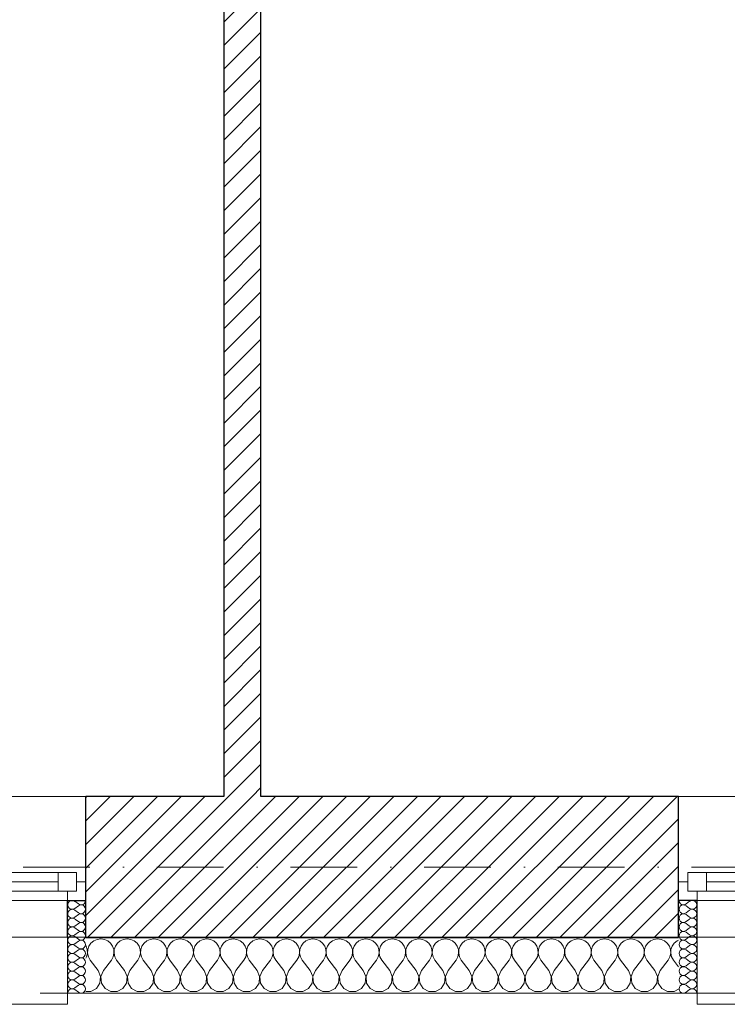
# Model space of a CAD drawing. Header units: millimetres. Extents: x 172139 to 266886, y 95607 to 138225.
# Tile 56 of 71: x 215710 to 217617, y 106825 to 109479. Entities that reach past the tile are written whole.
import ezdxf

# ---------------------------------------------------------------- set-up
doc = ezdxf.new("R2010")
doc.units = ezdxf.units.MM
doc.header["$MEASUREMENT"] = 0
doc.linetypes.add('Kropki i Kreski', pattern=[360, 180, -90, 0, -90])
doc.linetypes.add('Przerywana', pattern=[240, 120, -120])
for name, color, linetype in [('Konstrukcja - Siatki mod', 7, 'Continuous'), ('KR_INW', 7, 'Continuous'), ('NAPIS_SODON', 7, 'Continuous'), ('Okna ArchiCADa', 7, 'Continuous')]:
    doc.layers.add(name, color=color, linetype=linetype)
doc.layers.add('Konstrukcja - Siatki mod_Nr_pióra__48', color=7, linetype='Continuous', lineweight=15, true_color=0xa80f02)
doc.layers.add('KR_INW_Nr_pióra__102', color=7, linetype='Continuous', lineweight=5, true_color=0xcccccc)
for name, color, linetype, lineweight in [('KR_INW_Nr_pióra__101', 252, 'Continuous', 5), ('KR_INW_Nr_pióra__27', 7, 'Continuous', 25), ('KR_INW_Nr_pióra__47', 7, 'Continuous', 15), ('NAPIS_SODON_Nr_pióra__1', 7, 'Continuous', 13), ('Okna ArchiCADa_Nr_pióra__1', 7, 'Continuous', 13), ('Okna ArchiCADa_Nr_pióra__27', 7, 'Continuous', 25)]:
    doc.layers.add(name, color=color, linetype=linetype, lineweight=lineweight)
pattern_1 = [(45, (0, 0), (-31.819804, 31.819804), [])]

# ---------------------------------------------------------------- blocks, each defined once
blk = doc.blocks.new('Strop_1', base_point=(179225, 121523.3))
at = {"layer": 'NAPIS_SODON_Nr_pióra__1', "linetype": 'Continuous', "flags": 128}
blk.add_lwpolyline([(179225, 121523.3), (179225.9, 107003.8), (250898.3, 107008.3), (250897.4, 121527.8)], close=True, dxfattribs=at)
blk = doc.blocks.new('*X162')
at = {"layer": 'KR_INW_Nr_pióra__102', "linetype": 'Continuous'}
for p, q in [((215909.8, 106996.2), (215902.2, 106989.9)), ((215918.8, 107000.2), (215909.8, 106996.2)), ((215928.6, 107001.6), (215918.8, 107000.2)), ((215938.3, 107000.2), (215928.6, 107001.6)), ((215947.3, 106996.2), (215938.3, 107000.2)), ((215954.9, 106989.9), (215947.3, 106996.2)), ((215981.2, 106996.2), (215973.6, 106989.9)), ((215990.2, 107000.2), (215981.2, 106996.2)), ((216000, 107001.6), (215990.2, 107000.2)), ((216009.8, 107000.2), (216000, 107001.6)), ((216018.8, 106996.2), (216009.8, 107000.2)), ((216026.4, 106989.9), (216018.8, 106996.2)), ((216052.7, 106996.2), (216045.1, 106989.9)), ((216061.7, 107000.2), (216052.7, 106996.2)), ((216071.4, 107001.6), (216061.7, 107000.2)), ((216081.2, 107000.2), (216071.4, 107001.6)), ((216090.2, 106996.2), (216081.2, 107000.2)), ((216097.8, 106989.9), (216090.2, 106996.2)), ((216124.1, 106996.2), (216116.5, 106989.9)), ((216133.1, 107000.2), (216124.1, 106996.2)), ((216142.9, 107001.6), (216133.1, 107000.2)), ((216152.6, 107000.2), (216142.9, 107001.6)), ((216161.6, 106996.2), (216152.6, 107000.2)), ((216169.2, 106989.9), (216161.6, 106996.2)), ((216195.5, 106996.2), (216187.9, 106989.9)), ((216204.5, 107000.2), (216195.5, 106996.2)), ((216214.3, 107001.6), (216204.5, 107000.2)), ((216224, 107000.2), (216214.3, 107001.6)), ((216233.1, 106996.2), (216224, 107000.2)), ((216240.6, 106989.9), (216233.1, 106996.2)), ((216266.9, 106996.2), (216259.4, 106989.9)), ((216276, 107000.2), (216266.9, 106996.2)), ((216285.7, 107001.6), (216276, 107000.2)), ((216295.5, 107000.2), (216285.7, 107001.6)), ((216304.5, 106996.2), (216295.5, 107000.2)), ((216312.1, 106989.9), (216304.5, 106996.2)), ((216338.4, 106996.2), (216330.8, 106989.9)), ((216347.4, 107000.2), (216338.4, 106996.2)), ((216357.1, 107001.6), (216347.4, 107000.2)), ((216366.9, 107000.2), (216357.1, 107001.6)), ((216375.9, 106996.2), (216366.9, 107000.2)), ((216383.5, 106989.9), (216375.9, 106996.2)), ((216409.8, 106996.2), (216402.2, 106989.9)), ((216418.8, 107000.2), (216409.8, 106996.2)), ((216428.6, 107001.6), (216418.8, 107000.2)), ((216438.3, 107000.2), (216428.6, 107001.6)), ((216447.3, 106996.2), (216438.3, 107000.2)), ((216454.9, 106989.9), (216447.3, 106996.2)), ((216481.2, 106996.2), (216473.6, 106989.9)), ((216490.2, 107000.2), (216481.2, 106996.2)), ((216500, 107001.6), (216490.2, 107000.2)), ((216509.8, 107000.2), (216500, 107001.6)), ((216518.8, 106996.2), (216509.8, 107000.2)), ((216526.4, 106989.9), (216518.8, 106996.2)), ((216552.7, 106996.2), (216545.1, 106989.9)), ((216561.7, 107000.2), (216552.7, 106996.2)), ((216571.4, 107001.6), (216561.7, 107000.2)), ((216581.2, 107000.2), (216571.4, 107001.6)), ((216590.2, 106996.2), (216581.2, 107000.2)), ((216597.8, 106989.9), (216590.2, 106996.2)), ((216624.1, 106996.2), (216616.5, 106989.9)), ((216633.1, 107000.2), (216624.1, 106996.2)), ((216642.9, 107001.6), (216633.1, 107000.2)), ((216652.6, 107000.2), (216642.9, 107001.6)), ((216661.6, 106996.2), (216652.6, 107000.2)), ((216669.2, 106989.9), (216661.6, 106996.2)), ((216695.5, 106996.2), (216687.9, 106989.9)), ((216704.5, 107000.2), (216695.5, 106996.2)), ((216714.3, 107001.6), (216704.5, 107000.2)), ((216724, 107000.2), (216714.3, 107001.6)), ((216733.1, 106996.2), (216724, 107000.2)), ((216740.6, 106989.9), (216733.1, 106996.2)), ((216766.9, 106996.2), (216759.4, 106989.9)), ((216776, 107000.2), (216766.9, 106996.2)), ((216785.7, 107001.6), (216776, 107000.2)), ((216795.5, 107000.2), (216785.7, 107001.6)), ((216804.5, 106996.2), (216795.5, 107000.2)), ((216812.1, 106989.9), (216804.5, 106996.2)), ((216838.4, 106996.2), (216830.8, 106989.9)), ((216847.4, 107000.2), (216838.4, 106996.2)), ((216857.1, 107001.6), (216847.4, 107000.2)), ((216866.9, 107000.2), (216857.1, 107001.6)), ((216875.9, 106996.2), (216866.9, 107000.2)), ((216883.5, 106989.9), (216875.9, 106996.2)), ((216909.8, 106996.2), (216902.2, 106989.9)), ((216918.8, 107000.2), (216909.8, 106996.2)), ((216928.6, 107001.6), (216918.8, 107000.2)), ((216938.3, 107000.2), (216928.6, 107001.6)), ((216947.3, 106996.2), (216938.3, 107000.2)), ((216954.9, 106989.9), (216947.3, 106996.2)), ((216981.2, 106996.2), (216973.6, 106989.9)), ((216990.2, 107000.2), (216981.2, 106996.2)), ((217000, 107001.6), (216990.2, 107000.2)), ((217009.8, 107000.2), (217000, 107001.6)), ((217018.8, 106996.2), (217009.8, 107000.2)), ((217026.4, 106989.9), (217018.8, 106996.2)), ((217052.7, 106996.2), (217045.1, 106989.9)), ((217061.7, 107000.2), (217052.7, 106996.2)), ((217071.4, 107001.6), (217061.7, 107000.2)), ((217081.2, 107000.2), (217071.4, 107001.6)), ((217090.2, 106996.2), (217081.2, 107000.2)), ((217097.8, 106989.9), (217090.2, 106996.2)), ((217124.1, 106996.2), (217116.5, 106989.9)), ((217133.1, 107000.2), (217124.1, 106996.2)), ((217142.9, 107001.6), (217133.1, 107000.2)), ((217152.6, 107000.2), (217142.9, 107001.6)), ((217161.6, 106996.2), (217152.6, 107000.2)), ((217169.2, 106989.9), (217161.6, 106996.2)), ((217195.5, 106996.2), (217187.9, 106989.9)), ((217204.5, 107000.2), (217195.5, 106996.2)), ((217214.3, 107001.6), (217204.5, 107000.2)), ((217224, 107000.2), (217214.3, 107001.6)), ((217233.1, 106996.2), (217224, 107000.2)), ((217240.6, 106989.9), (217233.1, 106996.2)), ((217266.9, 106996.2), (217259.4, 106989.9)), ((217276, 107000.2), (217266.9, 106996.2)), ((217285.7, 107001.6), (217276, 107000.2)), ((217295.5, 107000.2), (217285.7, 107001.6)), ((217304.5, 106996.2), (217295.5, 107000.2)), ((217312.1, 106989.9), (217304.5, 106996.2)), ((217338.4, 106996.2), (217330.8, 106989.9)), ((217347.4, 107000.2), (217338.4, 106996.2)), ((217357.1, 107001.6), (217347.4, 107000.2)), ((217366.9, 107000.2), (217357.1, 107001.6)), ((217375.9, 106996.2), (217366.9, 107000.2)), ((217383.5, 106989.9), (217375.9, 106996.2)), ((217409.8, 106996.2), (217402.2, 106989.9)), ((217418.8, 107000.2), (217409.8, 106996.2)), ((217428.6, 107001.6), (217418.8, 107000.2)), ((217438.3, 107000.2), (217428.6, 107001.6)), ((217447.3, 106996.2), (217438.3, 107000.2)), ((217454.9, 106989.9), (217447.3, 106996.2)), ((217481.2, 106996.2), (217473.6, 106989.9)), ((217485.4, 106998.1), (217481.2, 106996.2)), ((215889.1, 106981.8), (215888.6, 106982.6)), ((215892.2, 106972.5), (215889.1, 106981.8)), ((215892.7, 106962.6), (215892.2, 106972.5)), ((215893.5, 106972.5), (215893, 106962.6)), ((215896.6, 106981.8), (215893.5, 106972.5)), ((215902.2, 106989.9), (215896.6, 106981.8)), ((215960.5, 106981.8), (215954.9, 106989.9)), ((215963.7, 106972.5), (215960.5, 106981.8)), ((215964.1, 106962.6), (215963.7, 106972.5)), ((215964.9, 106972.5), (215964.4, 106962.6)), ((215968.1, 106981.8), (215964.9, 106972.5)), ((215973.6, 106989.9), (215968.1, 106981.8)), ((216031.9, 106981.8), (216026.4, 106989.9)), ((216035.1, 106972.5), (216031.9, 106981.8)), ((216035.6, 106962.6), (216035.1, 106972.5)), ((216036.3, 106972.5), (216035.9, 106962.6)), ((216039.5, 106981.8), (216036.3, 106972.5)), ((216045.1, 106989.9), (216039.5, 106981.8)), ((216103.4, 106981.8), (216097.8, 106989.9)), ((216106.5, 106972.5), (216103.4, 106981.8)), ((216107, 106962.6), (216106.5, 106972.5)), ((216107.8, 106972.5), (216107.3, 106962.6)), ((216110.9, 106981.8), (216107.8, 106972.5)), ((216116.5, 106989.9), (216110.9, 106981.8)), ((216174.8, 106981.8), (216169.2, 106989.9)), ((216177.9, 106972.5), (216174.8, 106981.8)), ((216178.4, 106962.6), (216177.9, 106972.5)), ((216179.2, 106972.5), (216178.7, 106962.6)), ((216182.3, 106981.8), (216179.2, 106972.5)), ((216187.9, 106989.9), (216182.3, 106981.8)), ((216246.2, 106981.8), (216240.6, 106989.9)), ((216249.4, 106972.5), (216246.2, 106981.8)), ((216249.9, 106962.6), (216249.4, 106972.5)), ((216250.6, 106972.5), (216250.1, 106962.6)), ((216253.8, 106981.8), (216250.6, 106972.5)), ((216259.4, 106989.9), (216253.8, 106981.8)), ((216317.7, 106981.8), (216312.1, 106989.9)), ((216320.8, 106972.5), (216317.7, 106981.8)), ((216321.3, 106962.6), (216320.8, 106972.5)), ((216322.1, 106972.5), (216321.6, 106962.6)), ((216325.2, 106981.8), (216322.1, 106972.5)), ((216330.8, 106989.9), (216325.2, 106981.8)), ((216389.1, 106981.8), (216383.5, 106989.9)), ((216392.2, 106972.5), (216389.1, 106981.8)), ((216392.7, 106962.6), (216392.2, 106972.5)), ((216393.5, 106972.5), (216393, 106962.6)), ((216396.6, 106981.8), (216393.5, 106972.5)), ((216402.2, 106989.9), (216396.6, 106981.8)), ((216460.5, 106981.8), (216454.9, 106989.9)), ((216463.7, 106972.5), (216460.5, 106981.8)), ((216464.1, 106962.6), (216463.7, 106972.5)), ((216464.9, 106972.5), (216464.4, 106962.6)), ((216468.1, 106981.8), (216464.9, 106972.5)), ((216473.6, 106989.9), (216468.1, 106981.8)), ((216531.9, 106981.8), (216526.4, 106989.9)), ((216535.1, 106972.5), (216531.9, 106981.8)), ((216535.6, 106962.6), (216535.1, 106972.5)), ((216536.3, 106972.5), (216535.9, 106962.6)), ((216539.5, 106981.8), (216536.3, 106972.5)), ((216545.1, 106989.9), (216539.5, 106981.8)), ((216603.4, 106981.8), (216597.8, 106989.9)), ((216606.5, 106972.5), (216603.4, 106981.8)), ((216607, 106962.6), (216606.5, 106972.5)), ((216607.8, 106972.5), (216607.3, 106962.6)), ((216610.9, 106981.8), (216607.8, 106972.5)), ((216616.5, 106989.9), (216610.9, 106981.8)), ((216674.8, 106981.8), (216669.2, 106989.9)), ((216677.9, 106972.5), (216674.8, 106981.8)), ((216678.4, 106962.6), (216677.9, 106972.5)), ((216679.2, 106972.5), (216678.7, 106962.6)), ((216682.3, 106981.8), (216679.2, 106972.5)), ((216687.9, 106989.9), (216682.3, 106981.8)), ((216746.2, 106981.8), (216740.6, 106989.9)), ((216749.4, 106972.5), (216746.2, 106981.8)), ((216749.9, 106962.6), (216749.4, 106972.5)), ((216750.6, 106972.5), (216750.1, 106962.6)), ((216753.8, 106981.8), (216750.6, 106972.5)), ((216759.4, 106989.9), (216753.8, 106981.8)), ((216817.7, 106981.8), (216812.1, 106989.9)), ((216820.8, 106972.5), (216817.7, 106981.8)), ((216821.3, 106962.6), (216820.8, 106972.5)), ((216822.1, 106972.5), (216821.6, 106962.6)), ((216825.2, 106981.8), (216822.1, 106972.5)), ((216830.8, 106989.9), (216825.2, 106981.8)), ((216889.1, 106981.8), (216883.5, 106989.9)), ((216892.2, 106972.5), (216889.1, 106981.8)), ((216892.7, 106962.6), (216892.2, 106972.5)), ((216893.5, 106972.5), (216893, 106962.6)), ((216896.6, 106981.8), (216893.5, 106972.5)), ((216902.2, 106989.9), (216896.6, 106981.8)), ((216960.5, 106981.8), (216954.9, 106989.9)), ((216963.7, 106972.5), (216960.5, 106981.8)), ((216964.1, 106962.6), (216963.7, 106972.5)), ((216964.9, 106972.5), (216964.4, 106962.6)), ((216968.1, 106981.8), (216964.9, 106972.5)), ((216973.6, 106989.9), (216968.1, 106981.8)), ((217031.9, 106981.8), (217026.4, 106989.9)), ((217035.1, 106972.5), (217031.9, 106981.8)), ((217035.6, 106962.6), (217035.1, 106972.5)), ((217036.3, 106972.5), (217035.9, 106962.6)), ((217039.5, 106981.8), (217036.3, 106972.5)), ((217045.1, 106989.9), (217039.5, 106981.8)), ((217103.4, 106981.8), (217097.8, 106989.9)), ((217106.5, 106972.5), (217103.4, 106981.8)), ((217107, 106962.6), (217106.5, 106972.5)), ((217107.8, 106972.5), (217107.3, 106962.6)), ((217110.9, 106981.8), (217107.8, 106972.5)), ((217116.5, 106989.9), (217110.9, 106981.8)), ((217174.8, 106981.8), (217169.2, 106989.9)), ((217177.9, 106972.5), (217174.8, 106981.8)), ((217178.4, 106962.6), (217177.9, 106972.5)), ((217179.2, 106972.5), (217178.7, 106962.6)), ((217182.3, 106981.8), (217179.2, 106972.5)), ((217187.9, 106989.9), (217182.3, 106981.8)), ((217246.2, 106981.8), (217240.6, 106989.9)), ((217249.4, 106972.5), (217246.2, 106981.8)), ((217249.9, 106962.6), (217249.4, 106972.5)), ((217250.6, 106972.5), (217250.1, 106962.6)), ((217253.8, 106981.8), (217250.6, 106972.5)), ((217259.4, 106989.9), (217253.8, 106981.8)), ((217317.7, 106981.8), (217312.1, 106989.9)), ((217320.8, 106972.5), (217317.7, 106981.8)), ((217321.3, 106962.6), (217320.8, 106972.5)), ((217322.1, 106972.5), (217321.6, 106962.6)), ((217325.2, 106981.8), (217322.1, 106972.5)), ((217330.8, 106989.9), (217325.2, 106981.8)), ((217389.1, 106981.8), (217383.5, 106989.9)), ((217392.2, 106972.5), (217389.1, 106981.8)), ((217392.7, 106962.6), (217392.2, 106972.5)), ((217393.5, 106972.5), (217393, 106962.6)), ((217396.6, 106981.8), (217393.5, 106972.5)), ((217402.2, 106989.9), (217396.6, 106981.8)), ((217460.5, 106981.8), (217454.9, 106989.9)), ((217463.7, 106972.5), (217460.5, 106981.8)), ((217464.1, 106962.6), (217463.7, 106972.5)), ((217464.9, 106972.5), (217464.4, 106962.6)), ((217468.1, 106981.8), (217464.9, 106972.5)), ((217473.6, 106989.9), (217468.1, 106981.8)), ((215888.6, 106949.6), (215890.5, 106953.1)), ((215890.5, 106953.1), (215892.7, 106962.6)), ((215893, 106962.6), (215895.2, 106953.1)), ((215895.2, 106953.1), (215900, 106944.4)), ((215921.4, 106915.9), (215900, 106944.4)), ((215935.7, 106915.9), (215957.1, 106944.4)), ((215957.1, 106944.4), (215961.9, 106953.1)), ((215961.9, 106953.1), (215964.1, 106962.6)), ((215964.4, 106962.6), (215966.7, 106953.1)), ((215966.7, 106953.1), (215971.4, 106944.4)), ((215992.9, 106915.9), (215971.4, 106944.4)), ((216007.1, 106915.9), (216028.6, 106944.4)), ((216028.6, 106944.4), (216033.3, 106953.1)), ((216033.3, 106953.1), (216035.6, 106962.6)), ((216035.9, 106962.6), (216038.1, 106953.1)), ((216038.1, 106953.1), (216042.9, 106944.4)), ((216064.3, 106915.9), (216042.9, 106944.4)), ((216078.6, 106915.9), (216100, 106944.4)), ((216100, 106944.4), (216104.8, 106953.1)), ((216104.8, 106953.1), (216107, 106962.6)), ((216107.3, 106962.6), (216109.5, 106953.1)), ((216109.5, 106953.1), (216114.3, 106944.4)), ((216135.7, 106915.9), (216114.3, 106944.4)), ((216150, 106915.9), (216171.4, 106944.4)), ((216171.4, 106944.4), (216176.2, 106953.1)), ((216176.2, 106953.1), (216178.4, 106962.6)), ((216178.7, 106962.6), (216180.9, 106953.1)), ((216180.9, 106953.1), (216185.7, 106944.4)), ((216207.1, 106915.9), (216185.7, 106944.4)), ((216221.4, 106915.9), (216242.9, 106944.4)), ((216242.9, 106944.4), (216247.6, 106953.1)), ((216247.6, 106953.1), (216249.9, 106962.6)), ((216250.1, 106962.6), (216252.4, 106953.1)), ((216252.4, 106953.1), (216257.1, 106944.4)), ((216278.6, 106915.9), (216257.1, 106944.4)), ((216292.9, 106915.9), (216314.3, 106944.4)), ((216314.3, 106944.4), (216319.1, 106953.1)), ((216319.1, 106953.1), (216321.3, 106962.6)), ((216321.6, 106962.6), (216323.8, 106953.1)), ((216323.8, 106953.1), (216328.6, 106944.4)), ((216350, 106915.9), (216328.6, 106944.4)), ((216364.3, 106915.9), (216385.7, 106944.4)), ((216385.7, 106944.4), (216390.5, 106953.1)), ((216390.5, 106953.1), (216392.7, 106962.6)), ((216393, 106962.6), (216395.2, 106953.1)), ((216395.2, 106953.1), (216400, 106944.4)), ((216421.4, 106915.9), (216400, 106944.4)), ((216435.7, 106915.9), (216457.1, 106944.4)), ((216457.1, 106944.4), (216461.9, 106953.1)), ((216461.9, 106953.1), (216464.1, 106962.6)), ((216464.4, 106962.6), (216466.7, 106953.1)), ((216466.7, 106953.1), (216471.4, 106944.4)), ((216492.9, 106915.9), (216471.4, 106944.4)), ((216507.1, 106915.9), (216528.6, 106944.4)), ((216528.6, 106944.4), (216533.3, 106953.1)), ((216533.3, 106953.1), (216535.6, 106962.6)), ((216535.9, 106962.6), (216538.1, 106953.1)), ((216538.1, 106953.1), (216542.9, 106944.4)), ((216564.3, 106915.9), (216542.9, 106944.4)), ((216578.6, 106915.9), (216600, 106944.4)), ((216600, 106944.4), (216604.8, 106953.1)), ((216604.8, 106953.1), (216607, 106962.6)), ((216607.3, 106962.6), (216609.5, 106953.1)), ((216609.5, 106953.1), (216614.3, 106944.4)), ((216635.7, 106915.9), (216614.3, 106944.4)), ((216650, 106915.9), (216671.4, 106944.4)), ((216671.4, 106944.4), (216676.2, 106953.1)), ((216676.2, 106953.1), (216678.4, 106962.6)), ((216678.7, 106962.6), (216680.9, 106953.1)), ((216680.9, 106953.1), (216685.7, 106944.4)), ((216707.1, 106915.9), (216685.7, 106944.4)), ((216721.4, 106915.9), (216742.9, 106944.4)), ((216742.9, 106944.4), (216747.6, 106953.1)), ((216747.6, 106953.1), (216749.9, 106962.6)), ((216750.1, 106962.6), (216752.4, 106953.1)), ((216752.4, 106953.1), (216757.1, 106944.4)), ((216778.6, 106915.9), (216757.1, 106944.4)), ((216792.9, 106915.9), (216814.3, 106944.4)), ((216814.3, 106944.4), (216819.1, 106953.1)), ((216819.1, 106953.1), (216821.3, 106962.6)), ((216821.6, 106962.6), (216823.8, 106953.1)), ((216823.8, 106953.1), (216828.6, 106944.4)), ((216850, 106915.9), (216828.6, 106944.4)), ((216864.3, 106915.9), (216885.7, 106944.4)), ((216885.7, 106944.4), (216890.5, 106953.1)), ((216890.5, 106953.1), (216892.7, 106962.6)), ((216893, 106962.6), (216895.2, 106953.1)), ((216895.2, 106953.1), (216900, 106944.4)), ((216921.4, 106915.9), (216900, 106944.4)), ((216935.7, 106915.9), (216957.1, 106944.4)), ((216957.1, 106944.4), (216961.9, 106953.1)), ((216961.9, 106953.1), (216964.1, 106962.6)), ((216964.4, 106962.6), (216966.7, 106953.1)), ((216966.7, 106953.1), (216971.4, 106944.4)), ((216992.9, 106915.9), (216971.4, 106944.4)), ((217007.1, 106915.9), (217028.6, 106944.4)), ((217028.6, 106944.4), (217033.3, 106953.1)), ((217033.3, 106953.1), (217035.6, 106962.6)), ((217035.9, 106962.6), (217038.1, 106953.1)), ((217038.1, 106953.1), (217042.9, 106944.4)), ((217064.3, 106915.9), (217042.9, 106944.4)), ((217078.6, 106915.9), (217100, 106944.4)), ((217100, 106944.4), (217104.8, 106953.1)), ((217104.8, 106953.1), (217107, 106962.6)), ((217107.3, 106962.6), (217109.5, 106953.1)), ((217109.5, 106953.1), (217114.3, 106944.4)), ((217135.7, 106915.9), (217114.3, 106944.4)), ((217150, 106915.9), (217171.4, 106944.4)), ((217171.4, 106944.4), (217176.2, 106953.1)), ((217176.2, 106953.1), (217178.4, 106962.6)), ((217178.7, 106962.6), (217180.9, 106953.1)), ((217180.9, 106953.1), (217185.7, 106944.4)), ((217207.1, 106915.9), (217185.7, 106944.4)), ((217221.4, 106915.9), (217242.9, 106944.4)), ((217242.9, 106944.4), (217247.6, 106953.1)), ((217247.6, 106953.1), (217249.9, 106962.6)), ((217250.1, 106962.6), (217252.4, 106953.1)), ((217252.4, 106953.1), (217257.1, 106944.4)), ((217278.6, 106915.9), (217257.1, 106944.4)), ((217292.9, 106915.9), (217314.3, 106944.4)), ((217314.3, 106944.4), (217319.1, 106953.1)), ((217319.1, 106953.1), (217321.3, 106962.6)), ((217321.6, 106962.6), (217323.8, 106953.1)), ((217323.8, 106953.1), (217328.6, 106944.4)), ((217350, 106915.9), (217328.6, 106944.4)), ((217364.3, 106915.9), (217385.7, 106944.4)), ((217385.7, 106944.4), (217390.5, 106953.1)), ((217390.5, 106953.1), (217392.7, 106962.6)), ((217393, 106962.6), (217395.2, 106953.1)), ((217395.2, 106953.1), (217400, 106944.4)), ((217421.4, 106915.9), (217400, 106944.4)), ((217435.7, 106915.9), (217457.1, 106944.4)), ((217457.1, 106944.4), (217461.9, 106953.1)), ((217461.9, 106953.1), (217464.1, 106962.6)), ((217464.4, 106962.6), (217466.7, 106953.1)), ((217466.7, 106953.1), (217471.4, 106944.4)), ((217485.4, 106925.8), (217471.4, 106944.4)), ((215928.2, 106899.8), (215921.4, 106915.9)), ((215935.7, 106915.9), (215929, 106899.8)), ((215999.6, 106899.8), (215992.9, 106915.9)), ((216007.1, 106915.9), (216000.4, 106899.8)), ((216071, 106899.8), (216064.3, 106915.9)), ((216078.6, 106915.9), (216071.8, 106899.8)), ((216142.4, 106899.8), (216135.7, 106915.9)), ((216150, 106915.9), (216143.3, 106899.8)), ((216213.9, 106899.8), (216207.1, 106915.9)), ((216221.4, 106915.9), (216214.7, 106899.8)), ((216285.3, 106899.8), (216278.6, 106915.9)), ((216292.9, 106915.9), (216286.1, 106899.8)), ((216356.7, 106899.8), (216350, 106915.9)), ((216364.3, 106915.9), (216357.6, 106899.8)), ((216428.2, 106899.8), (216421.4, 106915.9)), ((216435.7, 106915.9), (216429, 106899.8)), ((216499.6, 106899.8), (216492.9, 106915.9)), ((216507.1, 106915.9), (216500.4, 106899.8)), ((216571, 106899.8), (216564.3, 106915.9)), ((216578.6, 106915.9), (216571.8, 106899.8)), ((216642.4, 106899.8), (216635.7, 106915.9)), ((216650, 106915.9), (216643.3, 106899.8)), ((216713.9, 106899.8), (216707.1, 106915.9)), ((216721.4, 106915.9), (216714.7, 106899.8)), ((216785.3, 106899.8), (216778.6, 106915.9)), ((216792.9, 106915.9), (216786.1, 106899.8)), ((216856.7, 106899.8), (216850, 106915.9)), ((216864.3, 106915.9), (216857.6, 106899.8)), ((216928.2, 106899.8), (216921.4, 106915.9)), ((216935.7, 106915.9), (216929, 106899.8)), ((216999.6, 106899.8), (216992.9, 106915.9)), ((217007.1, 106915.9), (217000.4, 106899.8)), ((217071, 106899.8), (217064.3, 106915.9)), ((217078.6, 106915.9), (217071.8, 106899.8)), ((217142.4, 106899.8), (217135.7, 106915.9)), ((217150, 106915.9), (217143.3, 106899.8)), ((217213.9, 106899.8), (217207.1, 106915.9)), ((217221.4, 106915.9), (217214.7, 106899.8)), ((217285.3, 106899.8), (217278.6, 106915.9)), ((217292.9, 106915.9), (217286.1, 106899.8)), ((217356.7, 106899.8), (217350, 106915.9)), ((217364.3, 106915.9), (217357.6, 106899.8)), ((217428.2, 106899.8), (217421.4, 106915.9)), ((217435.7, 106915.9), (217429, 106899.8)), ((215926.5, 106882.5), (215928.2, 106899.8)), ((215929, 106899.8), (215930.6, 106882.5)), ((215997.9, 106882.5), (215999.6, 106899.8)), ((216000.4, 106899.8), (216002.1, 106882.5)), ((216069.4, 106882.5), (216071, 106899.8)), ((216071.8, 106899.8), (216073.5, 106882.5)), ((216140.8, 106882.5), (216142.4, 106899.8)), ((216143.3, 106899.8), (216144.9, 106882.5)), ((216212.2, 106882.5), (216213.9, 106899.8)), ((216214.7, 106899.8), (216216.3, 106882.5)), ((216283.7, 106882.5), (216285.3, 106899.8)), ((216286.1, 106899.8), (216287.8, 106882.5)), ((216355.1, 106882.5), (216356.7, 106899.8)), ((216357.6, 106899.8), (216359.2, 106882.5)), ((216426.5, 106882.5), (216428.2, 106899.8)), ((216429, 106899.8), (216430.6, 106882.5)), ((216497.9, 106882.5), (216499.6, 106899.8)), ((216500.4, 106899.8), (216502.1, 106882.5)), ((216569.4, 106882.5), (216571, 106899.8)), ((216571.8, 106899.8), (216573.5, 106882.5)), ((216640.8, 106882.5), (216642.4, 106899.8)), ((216643.3, 106899.8), (216644.9, 106882.5)), ((216712.2, 106882.5), (216713.9, 106899.8)), ((216714.7, 106899.8), (216716.3, 106882.5)), ((216783.7, 106882.5), (216785.3, 106899.8)), ((216786.1, 106899.8), (216787.8, 106882.5)), ((216855.1, 106882.5), (216856.7, 106899.8)), ((216857.6, 106899.8), (216859.2, 106882.5)), ((216926.5, 106882.5), (216928.2, 106899.8)), ((216929, 106899.8), (216930.6, 106882.5)), ((216997.9, 106882.5), (216999.6, 106899.8)), ((217000.4, 106899.8), (217002.1, 106882.5)), ((217069.4, 106882.5), (217071, 106899.8)), ((217071.8, 106899.8), (217073.5, 106882.5)), ((217140.8, 106882.5), (217142.4, 106899.8)), ((217143.3, 106899.8), (217144.9, 106882.5)), ((217212.2, 106882.5), (217213.9, 106899.8)), ((217214.7, 106899.8), (217216.3, 106882.5)), ((217283.7, 106882.5), (217285.3, 106899.8)), ((217286.1, 106899.8), (217287.8, 106882.5)), ((217355.1, 106882.5), (217356.7, 106899.8)), ((217357.6, 106899.8), (217359.2, 106882.5)), ((217426.5, 106882.5), (217428.2, 106899.8)), ((217429, 106899.8), (217430.6, 106882.5)), ((215901.6, 106859.8), (215916.9, 106868)), ((215916.9, 106868), (215926.5, 106882.5)), ((215930.6, 106882.5), (215940.3, 106868)), ((215940.3, 106868), (215955.6, 106859.8)), ((215973, 106859.8), (215988.3, 106868)), ((215988.3, 106868), (215997.9, 106882.5)), ((216002.1, 106882.5), (216011.7, 106868)), ((216011.7, 106868), (216027, 106859.8)), ((216044.4, 106859.8), (216059.7, 106868)), ((216059.7, 106868), (216069.4, 106882.5)), ((216073.5, 106882.5), (216083.1, 106868)), ((216083.1, 106868), (216098.4, 106859.8)), ((216115.8, 106859.8), (216131.2, 106868)), ((216131.2, 106868), (216140.8, 106882.5)), ((216144.9, 106882.5), (216154.5, 106868)), ((216154.5, 106868), (216169.9, 106859.8)), ((216187.3, 106859.8), (216202.6, 106868)), ((216202.6, 106868), (216212.2, 106882.5)), ((216216.3, 106882.5), (216226, 106868)), ((216226, 106868), (216241.3, 106859.8)), ((216258.7, 106859.8), (216274, 106868)), ((216274, 106868), (216283.7, 106882.5)), ((216287.8, 106882.5), (216297.4, 106868)), ((216297.4, 106868), (216312.7, 106859.8)), ((216330.1, 106859.8), (216345.5, 106868)), ((216345.5, 106868), (216355.1, 106882.5)), ((216359.2, 106882.5), (216368.8, 106868)), ((216368.8, 106868), (216384.2, 106859.8)), ((216401.6, 106859.8), (216416.9, 106868)), ((216416.9, 106868), (216426.5, 106882.5)), ((216430.6, 106882.5), (216440.3, 106868)), ((216440.3, 106868), (216455.6, 106859.8)), ((216473, 106859.8), (216488.3, 106868)), ((216488.3, 106868), (216497.9, 106882.5)), ((216502.1, 106882.5), (216511.7, 106868)), ((216511.7, 106868), (216527, 106859.8)), ((216544.4, 106859.8), (216559.7, 106868)), ((216559.7, 106868), (216569.4, 106882.5)), ((216573.5, 106882.5), (216583.1, 106868)), ((216583.1, 106868), (216598.4, 106859.8)), ((216615.8, 106859.8), (216631.2, 106868)), ((216631.2, 106868), (216640.8, 106882.5)), ((216644.9, 106882.5), (216654.5, 106868)), ((216654.5, 106868), (216669.9, 106859.8)), ((216687.3, 106859.8), (216702.6, 106868)), ((216702.6, 106868), (216712.2, 106882.5)), ((216716.3, 106882.5), (216726, 106868)), ((216726, 106868), (216741.3, 106859.8)), ((216758.7, 106859.8), (216774, 106868)), ((216774, 106868), (216783.7, 106882.5)), ((216787.8, 106882.5), (216797.4, 106868)), ((216797.4, 106868), (216812.7, 106859.8)), ((216830.1, 106859.8), (216845.5, 106868)), ((216845.5, 106868), (216855.1, 106882.5)), ((216859.2, 106882.5), (216868.8, 106868)), ((216868.8, 106868), (216884.2, 106859.8)), ((216901.6, 106859.8), (216916.9, 106868)), ((216916.9, 106868), (216926.5, 106882.5)), ((216930.6, 106882.5), (216940.3, 106868)), ((216940.3, 106868), (216955.6, 106859.8)), ((216973, 106859.8), (216988.3, 106868)), ((216988.3, 106868), (216997.9, 106882.5)), ((217002.1, 106882.5), (217011.7, 106868)), ((217011.7, 106868), (217027, 106859.8)), ((217044.4, 106859.8), (217059.7, 106868)), ((217059.7, 106868), (217069.4, 106882.5)), ((217073.5, 106882.5), (217083.1, 106868)), ((217083.1, 106868), (217098.4, 106859.8)), ((217115.8, 106859.8), (217131.2, 106868)), ((217131.2, 106868), (217140.8, 106882.5)), ((217144.9, 106882.5), (217154.5, 106868)), ((217154.5, 106868), (217169.9, 106859.8)), ((217187.3, 106859.8), (217202.6, 106868)), ((217202.6, 106868), (217212.2, 106882.5)), ((217216.3, 106882.5), (217226, 106868)), ((217226, 106868), (217241.3, 106859.8)), ((217258.7, 106859.8), (217274, 106868)), ((217274, 106868), (217283.7, 106882.5)), ((217287.8, 106882.5), (217297.4, 106868)), ((217297.4, 106868), (217312.7, 106859.8)), ((217330.1, 106859.8), (217345.5, 106868)), ((217345.5, 106868), (217355.1, 106882.5)), ((217359.2, 106882.5), (217368.8, 106868)), ((217368.8, 106868), (217384.2, 106859.8)), ((217401.6, 106859.8), (217416.9, 106868)), ((217416.9, 106868), (217426.5, 106882.5)), ((217430.6, 106882.5), (217440.3, 106868)), ((217440.3, 106868), (217455.6, 106859.8)), ((217473, 106859.8), (217485.4, 106866.4)), ((215888.6, 106859.8), (215901.6, 106859.8)), ((215955.6, 106859.8), (215973, 106859.8)), ((216027, 106859.8), (216044.4, 106859.8)), ((216098.4, 106859.8), (216115.8, 106859.8)), ((216169.9, 106859.8), (216187.3, 106859.8)), ((216241.3, 106859.8), (216258.7, 106859.8)), ((216312.7, 106859.8), (216330.1, 106859.8)), ((216384.2, 106859.8), (216401.6, 106859.8)), ((216455.6, 106859.8), (216473, 106859.8)), ((216527, 106859.8), (216544.4, 106859.8)), ((216598.4, 106859.8), (216615.8, 106859.8)), ((216669.9, 106859.8), (216687.3, 106859.8)), ((216741.3, 106859.8), (216758.7, 106859.8)), ((216812.7, 106859.8), (216830.1, 106859.8)), ((216884.2, 106859.8), (216901.6, 106859.8)), ((216955.6, 106859.8), (216973, 106859.8)), ((217027, 106859.8), (217044.4, 106859.8)), ((217098.4, 106859.8), (217115.8, 106859.8)), ((217169.9, 106859.8), (217187.3, 106859.8)), ((217241.3, 106859.8), (217258.7, 106859.8)), ((217312.7, 106859.8), (217330.1, 106859.8)), ((217384.2, 106859.8), (217401.6, 106859.8)), ((217455.6, 106859.8), (217473, 106859.8))]:
    blk.add_line(p, q, dxfattribs=at)
blk = doc.blocks.new('*X202')
at = {"layer": 'KR_INW_Nr_pióra__102', "linetype": 'Continuous'}
for p, q in [((215868.4, 107095.6), (215858.8, 107102.8)), ((215868.4, 107090.9), (215858.8, 107083.7)), ((215868.4, 107071.8), (215858.8, 107079)), ((215868.4, 107067), (215858.8, 107059.9)), ((215868.4, 107048), (215858.8, 107055.1)), ((215868.4, 107043.2), (215858.8, 107036.1)), ((215868.4, 107024.2), (215858.8, 107031.3)), ((215868.4, 107019.4), (215858.8, 107012.3)), ((215868.4, 107000.4), (215858.8, 107007.5)), ((215868.4, 106995.6), (215858.8, 106988.5)), ((215868.4, 106976.6), (215858.8, 106983.7)), ((215868.4, 106971.8), (215858.8, 106964.7)), ((215868.4, 106952.8), (215858.8, 106959.9)), ((215868.4, 106948), (215858.8, 106940.9)), ((215868.4, 106929), (215858.8, 106936.1)), ((215868.4, 106924.2), (215858.8, 106917)), ((215868.4, 106905.1), (215858.8, 106912.3)), ((215868.4, 106900.4), (215858.8, 106893.2)), ((215868.4, 106881.3), (215858.8, 106888.5)), ((215868.4, 106876.6), (215858.8, 106869.4)), ((215868.4, 106857.5), (215858.8, 106864.7))]:
    blk.add_line(p, q, dxfattribs=at)
for centre, start, end in [((215851.7, 107093.2), 53.1301, 180), ((215875.5, 107105.1), 233.1301, 0), ((215851.7, 107093.2), 180, 306.8699), ((215851.7, 107069.4), 53.1301, 180), ((215875.5, 107081.3), 233.1301, 126.8699), ((215851.7, 107069.4), 180, 306.8699), ((215851.7, 107045.6), 53.1301, 180), ((215875.5, 107057.5), 233.1301, 126.8699), ((215851.7, 107045.6), 180, 306.8699), ((215851.7, 107021.8), 53.1301, 180), ((215851.7, 107021.8), 180, 306.8699), ((215875.5, 107033.7), 233.1301, 126.8699), ((215875.5, 107009.9), 233.1301, 126.8699), ((215851.7, 106998), 53.1301, 180), ((215851.7, 106998), 180, 306.8699), ((215875.5, 106986.1), 233.1301, 126.8699), ((215851.7, 106974.2), 53.1301, 180), ((215851.7, 106974.2), 180, 306.8699), ((215875.5, 106962.3), 233.1301, 126.8699), ((215851.7, 106950.4), 53.1301, 180), ((215851.7, 106950.4), 180, 306.8699), ((215875.5, 106938.5), 233.1301, 126.8699), ((215851.7, 106926.6), 53.1301, 180), ((215851.7, 106926.6), 180, 306.8699), ((215851.7, 106902.8), 53.1301, 180), ((215875.5, 106914.7), 233.1301, 126.8699), ((215851.7, 106902.8), 180, 306.8699), ((215851.7, 106879), 53.1301, 180), ((215875.5, 106890.9), 233.1301, 126.8699), ((215851.7, 106879), 180, 306.8699), ((215851.7, 106855.1), 53.1301, 180), ((215875.5, 106867), 233.1301, 126.8699)]:
    blk.add_arc(centre, 11.9, start, end, dxfattribs=at)
blk = doc.blocks.new('*X203')
at = {"layer": 'KR_INW_Nr_pióra__102', "linetype": 'Continuous'}
for p, q in [((217505.6, 107095.6), (217515.1, 107102.8)), ((217505.6, 107090.9), (217515.1, 107083.7)), ((217505.6, 107071.8), (217515.1, 107079)), ((217505.6, 107067), (217515.1, 107059.9)), ((217505.6, 107048), (217515.1, 107055.1)), ((217505.6, 107043.2), (217515.1, 107036.1)), ((217505.6, 107024.2), (217515.1, 107031.3)), ((217505.6, 107019.4), (217515.1, 107012.3)), ((217505.6, 107000.4), (217515.1, 107007.5)), ((217505.6, 106995.6), (217515.1, 106988.5)), ((217505.6, 106976.6), (217515.1, 106983.7)), ((217505.6, 106971.8), (217515.1, 106964.7)), ((217505.6, 106952.8), (217515.1, 106959.9)), ((217505.6, 106948), (217515.1, 106940.9)), ((217505.6, 106929), (217515.1, 106936.1)), ((217505.6, 106924.2), (217515.1, 106917)), ((217505.6, 106905.1), (217515.1, 106912.3)), ((217505.6, 106900.4), (217515.1, 106893.2)), ((217505.6, 106881.3), (217515.1, 106888.5)), ((217505.6, 106876.6), (217515.1, 106869.4)), ((217505.6, 106857.5), (217515.1, 106864.7))]:
    blk.add_line(p, q, dxfattribs=at)
for centre, start, end in [((217498.5, 107105.1), 180, 306.8699), ((217522.3, 107093.2), 0, 126.8699), ((217498.5, 107081.3), 53.1301, 306.8699), ((217522.3, 107093.2), 233.1301, 0), ((217522.3, 107069.4), 0, 126.8699), ((217498.5, 107057.5), 53.1301, 306.8699), ((217522.3, 107069.4), 233.1301, 0), ((217522.3, 107045.6), 0, 126.8699), ((217498.5, 107033.7), 53.1301, 306.8699), ((217498.5, 107009.9), 53.1301, 306.8699), ((217522.3, 107045.6), 233.1301, 0), ((217522.3, 107021.8), 0, 126.8699), ((217522.3, 107021.8), 233.1301, 0), ((217498.5, 106986.1), 53.1301, 306.8699), ((217522.3, 106998), 0, 126.8699), ((217522.3, 106998), 233.1301, 0), ((217498.5, 106962.3), 53.1301, 306.8699), ((217522.3, 106974.2), 0, 126.8699), ((217522.3, 106974.2), 233.1301, 0), ((217498.5, 106938.5), 53.1301, 306.8699), ((217522.3, 106950.4), 0, 126.8699), ((217522.3, 106950.4), 233.1301, 0), ((217498.5, 106914.7), 53.1301, 306.8699), ((217522.3, 106926.6), 0, 126.8699), ((217522.3, 106926.6), 233.1301, 0), ((217522.3, 106902.8), 0, 126.8699), ((217498.5, 106890.9), 53.1301, 306.8699), ((217522.3, 106902.8), 233.1301, 0), ((217522.3, 106879), 0, 126.8699), ((217498.5, 106867), 53.1301, 306.8699), ((217522.3, 106879), 233.1301, 0), ((217522.3, 106855.1), 0, 126.8699)]:
    blk.add_arc(centre, 11.9, start, end, dxfattribs=at)
blk = doc.blocks.new('Okno dwuskrzydłowe 19_5')
at = {"layer": 'Okna ArchiCADa_Nr_pióra__1', "linetype": 'Continuous'}
for p, q in [((-566.8, 230), (566.8, 230)), ((-566.8, 0), (-541.8, 0)), ((-541.8, 25), (-491.8, 25)), ((-541.8, -25), (-541.8, 25)), ((-541.8, 0), (-541.8, -25)), ((-491.8, 25), (-50, 25)), ((-491.8, 25), (-491.8, -25)), ((-491.8, 25), (-50, 25)), ((-491.8, 0), (-50, 0)), ((-50, -25), (-50, 25)), ((-50, 25), (0, 25)), ((0, 25), (0, -25)), ((0, 25), (50, 25)), ((0, -25), (0, 25)), ((50, 25), (491.8, 25)), ((50, 25), (50, -25)), ((50, 25), (491.8, 25)), ((50, 0), (491.8, 0)), ((491.8, -25), (491.8, 25)), ((491.8, 25), (541.8, 25)), ((541.8, 25), (541.8, -25)), ((541.8, -25), (541.8, 0)), ((541.8, 0), (566.8, 0)), ((-541.8, -25), (-516.8, -25)), ((-491.8, -25), (-541.8, -25)), ((-516.8, -25), (-516.8, -50)), ((-50, -25), (-491.8, -25)), ((0, -25), (-50, -25)), ((50, -25), (0, -25)), ((491.8, -25), (50, -25)), ((541.8, -25), (491.8, -25)), ((516.8, -50), (516.8, -25)), ((516.8, -25), (541.8, -25)), ((-516.8, -50), (-566.8, -50)), ((0, -50), (-516.8, -50)), ((516.8, -50), (0, -50)), ((566.8, -50), (516.8, -50)), ((-516.8, -300), (-516.8, -330)), ((516.8, -330), (516.8, -300)), ((-516.8, -330), (516.8, -330))]:
    blk.add_line(p, q, dxfattribs=at)
at = {"layer": 'Okna ArchiCADa_Nr_pióra__1', "linetype": 'Przerywana'}
blk.add_line((-516.8, -300), (516.8, -300), dxfattribs=at)
at = {"layer": 'Okna ArchiCADa_Nr_pióra__27', "linetype": 'Continuous'}
for p, q in [((-566.8, -50), (-566.8, 0)), ((566.8, -50), (566.8, 0)), ((-516.8, -50), (-566.8, -50)), ((516.8, -50), (566.8, -50))]:
    blk.add_line(p, q, dxfattribs=at)
blk = doc.blocks.new('Ściana_3', base_point=(179075.1, 106855.1))
at = {"layer": 'KR_INW_Nr_pióra__101', "linetype": 'Continuous'}
h = blk.add_hatch(dxfattribs=at)
h.set_pattern_fill('Cegła_licówka', color=256, style=0, pattern_type=2)
h.set_pattern_definition(pattern_1)
h.paths.add_polyline_path([(215888.6, 107155.1), (215888.6, 107105.1), (215888.6, 107005.1), (217485.4, 107005.1), (217485.4, 107105.1), (217485.4, 107155.1), (217485.4, 107385.1), (215888.6, 107385.1)])
at = {"layer": 'KR_INW_Nr_pióra__27', "linetype": 'Continuous'}
for p, q in [((215888.6, 107155.1), (215888.6, 107385.1)), ((217485.4, 107155.1), (217485.4, 107385.1)), ((215888.6, 107105.1), (215888.6, 107155.1)), ((217485.4, 107105.1), (217485.4, 107155.1)), ((215838.6, 107005.1), (215838.6, 107105.1)), ((215838.6, 107105.1), (215888.6, 107105.1)), ((215888.6, 107005.1), (215888.6, 107105.1)), ((217485.4, 107005.1), (217485.4, 107105.1)), ((217535.4, 107105.1), (217485.4, 107105.1)), ((217535.4, 107005.1), (217535.4, 107105.1)), ((215888.6, 107005.1), (217485.4, 107005.1))]:
    blk.add_line(p, q, dxfattribs=at)
at = {"layer": 'KR_INW_Nr_pióra__27', "linetype": 'Continuous', "flags": 128}
for points in [[(216260.3, 107385.1), (215888.6, 107385.1)], [(217485.4, 107385.1), (216360.3, 107385.1)]]:
    blk.add_lwpolyline(points, dxfattribs=at)
at = {"layer": 'KR_INW_Nr_pióra__47', "linetype": 'Continuous'}
for p, q in [((215888.6, 107105.1), (215838.6, 107105.1)), ((215838.6, 107105.1), (215838.6, 106855.1)), ((217485.4, 107105.1), (217535.4, 107105.1)), ((217535.4, 107105.1), (217535.4, 106855.1)), ((215838.6, 106855.1), (215838.6, 107005.1)), ((217535.4, 106855.1), (217535.4, 107005.1)), ((215888.6, 106855.1), (215838.6, 106855.1)), ((217485.4, 106855.1), (217535.4, 106855.1))]:
    blk.add_line(p, q, dxfattribs=at)
at = {"layer": 'KR_INW_Nr_pióra__47', "linetype": 'Continuous', "flags": 128}
blk.add_lwpolyline([(215888.6, 106855.1), (217485.4, 106855.1)], dxfattribs=at)
at = {"layer": 'KR_INW'}
for name in ['*X202', '*X203', '*X162']:
    blk.add_blockref(name, (0, 0), dxfattribs=at)
at = {"layer": 'Okna ArchiCADa', "color": 21, "linetype": 'Continuous', "lineweight": 13, "true_color": 0xff9955, "zscale": 1000}
for p in [(215321.8, 107155.1), (218052.1, 107155.1)]:
    blk.add_blockref('Okno dwuskrzydłowe 19_5', p, dxfattribs=at)
blk = doc.blocks.new('Ściana_65', base_point=(216360.3, 106855.1))
at = {"layer": 'KR_INW_Nr_pióra__101', "linetype": 'Continuous'}
h = blk.add_hatch(dxfattribs=at)
h.set_pattern_fill('Cegła_licówka', color=256, style=0, pattern_type=2)
h.set_pattern_definition(pattern_1)
h.paths.add_polyline_path([(216360.3, 107385.1), (216360.3, 111053), (216260.3, 111053.1), (216260.3, 107385.1)])
at = {"layer": 'KR_INW_Nr_pióra__27', "linetype": 'Continuous', "flags": 128}
for points in [[(216260.3, 111053.1), (216260.3, 107385.1)], [(216360.3, 107385.1), (216360.3, 111053)]]:
    blk.add_lwpolyline(points, dxfattribs=at)
blk = doc.blocks.new('Standardowy znacznik siatki_10')
at = {"layer": 'Konstrukcja - Siatki mod_Nr_pióra__48', "linetype": 'Kropki i Kreski'}
blk.add_line((1000, 0), (72912, 0), dxfattribs=at)

msp = doc.modelspace()

# ---------------------------------------------------------------- block references
at = {"layer": 'Konstrukcja - Siatki mod', "color": 8, "linetype": 'Continuous', "lineweight": 13, "zscale": 1000}
msp.add_blockref('Standardowy znacznik siatki_10', (177989.3, 107195.1), dxfattribs=at)
at = {"layer": 'KR_INW'}
for name, p in [('Ściana_65', (216360.3, 106855.1)), ('Ściana_3', (179075.1, 106855.1))]:
    msp.add_blockref(name, p, dxfattribs=at)
at = {"layer": 'NAPIS_SODON', "linetype": 'Continuous'}
msp.add_blockref('Strop_1', (179225, 121523.3), dxfattribs=at)

doc.saveas('drawing.dxf')
